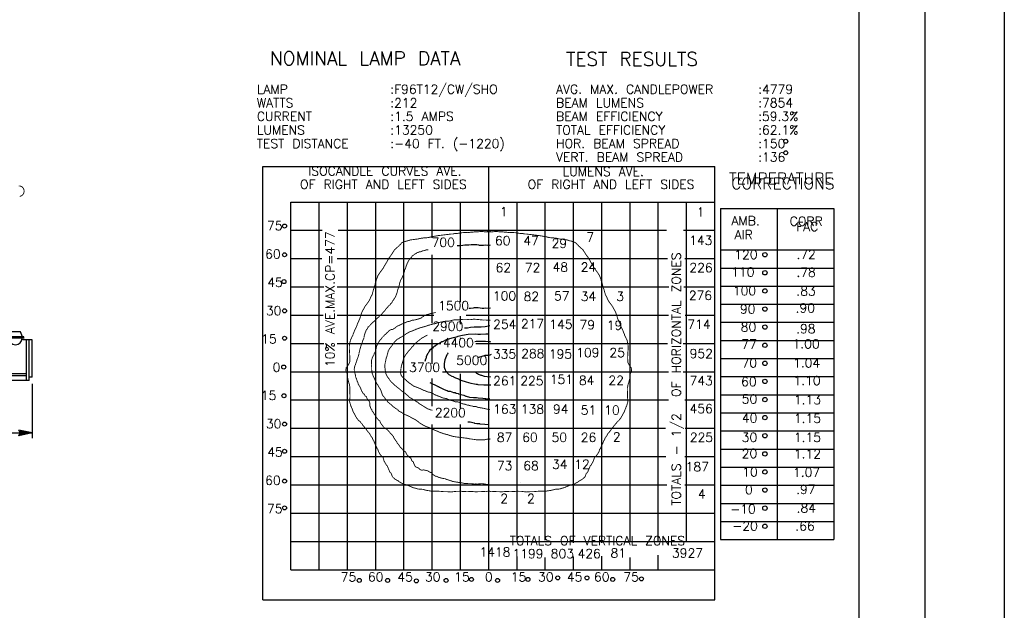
# Model space of a CAD drawing. Extents: x -21 to 1164, y -17 to 483.
# Tile 7 of 14: x 10.01 to 20.89, y -3.67 to 2.85. Entities that reach past the tile are written whole.
import ezdxf
from ezdxf.enums import TextEntityAlignment as Align

# ---------------------------------------------------------------- set-up
doc = ezdxf.new("R2010")
doc.units = 0
doc.header["$MEASUREMENT"] = 0
doc.layers.add('OUTLINE', color=7, linetype='CONTINUOUS')
doc.styles.add('TXT_SHX', font='txt.shx')

# ---------------------------------------------------------------- blocks, each defined once
blk = doc.blocks.new('LT3')
at = {"layer": 'OUTLINE', "color": 24, "linetype": 'CONTINUOUS'}
for p, q in [((0, 0), (-0.0015, 0.00032)), ((-0.00135, 0), (-0.0015, 0.00032)), ((0, 0), (-0.0015, -0.00032)), ((-0.0015, -0.00032), (-0.00135, 0)), ((-0.00039, 0), (-0.00136, 0.00021)), ((-0.00127, 0), (-0.00136, 0.00021)), ((-0.00039, 0), (-0.00136, -0.00021)), ((-0.00136, -0.00021), (-0.00127, 0)), ((-0.00076, 0), (-0.00123, 0.00009)), ((-0.00119, 0), (-0.00123, 0.00009)), ((-0.00076, 0), (-0.00123, -0.0001)), ((-0.00123, -0.0001), (-0.00119, 0))]:
    blk.add_line(p, q, dxfattribs=at)

msp = doc.modelspace()

# ---------------------------------------------------------------- linework, layer by layer
at = {"layer": 'OUTLINE', "color": 7, "linetype": 'CONTINUOUS'}
for p, q in [((20.895, -16.742), (20.895, 13.258)), ((20.02, -15.742), (20.02, 12.258)), ((19.29, -15.18), (19.29, 11.693)), ((12.695, -3.554), (12.695, 1.233)), ((12.695, 1.233), (17.694, 1.233)), ((15.194, 0.84), (15.194, 1.233)), ((17.694, -3.554), (17.694, 1.233)), ((13.006, -3.223), (13.006, 0.84)), ((13.006, 0.84), (17.694, 0.84)), ((13.319, -3.223), (13.319, 0.84)), ((13.632, -3.223), (13.632, 0.84)), ((13.944, -3.223), (13.944, 0.84)), ((14.257, -3.223), (14.257, 0.84)), ((14.569, 0.445), (14.569, 0.84)), ((14.882, -0.266), (14.882, 0.84)), ((15.194, -3.223), (15.194, 0.84)), ((15.507, -2.896), (15.507, 0.84)), ((15.819, -2.896), (15.819, 0.84)), ((16.132, -2.924), (16.132, 0.84)), ((16.444, -2.924), (16.444, 0.84)), ((16.757, -2.907), (16.757, 0.84)), ((17.069, -2.913), (17.069, 0.84)), ((17.382, -2.913), (17.382, 0.84)), ((17.755, 0.769), (19.009, 0.769)), ((17.755, 0.769), (17.755, -2.889)), ((18.382, 0.769), (18.382, -2.889)), ((19.009, 0.769), (19.009, -2.889)), ((13.006, 0.528), (13.353, 0.528)), ((13.528, 0.528), (17.16, 0.528)), ((17.349, 0.528), (17.694, 0.528)), ((14.569, -0.497), (14.569, 0.258)), ((17.755, 0.311), (19.009, 0.311)), ((13.006, 0.215), (13.347, 0.215)), ((13.517, 0.215), (17.169, 0.215)), ((17.361, 0.215), (17.694, 0.215)), ((17.755, 0.111), (19.009, 0.111)), ((13.006, -0.097), (13.369, -0.097)), ((13.517, -0.097), (17.185, -0.097)), ((17.35, -0.097), (17.694, -0.097)), ((17.755, -0.089), (19.009, -0.089)), ((17.755, -0.289), (19.009, -0.289)), ((13.006, -0.41), (13.363, -0.41)), ((13.517, -0.41), (14.588, -0.41)), ((14.882, -0.509), (14.882, -0.422)), ((14.944, -0.41), (17.18, -0.41)), ((17.366, -0.41), (17.694, -0.41)), ((17.755, -0.489), (19.009, -0.489)), ((10.054, -0.651), (9.871, -0.651)), ((10.018, -0.594), (9.906, -0.594)), ((10.037, -0.651), (10.018, -0.594)), ((10.054, -0.664), (9.871, -0.664)), ((10.144, -0.684), (10.037, -0.684)), ((10.082, -1.131), (10.082, -0.684)), ((10.113, -1.131), (10.113, -0.684)), ((10.144, -1.095), (10.144, -0.684)), ((13.006, -0.722), (13.369, -0.722)), ((13.517, -0.722), (14.663, -0.722)), ((14.569, -0.946), (14.569, -0.677)), ((14.882, -0.665), (14.882, -0.659)), ((15.05, -0.722), (17.169, -0.722)), ((17.344, -0.722), (17.694, -0.722)), ((17.755, -0.689), (19.009, -0.689)), ((17.755, -0.889), (19.009, -0.889)), ((10.082, -1.058), (9.855, -1.058)), ((10.082, -1.081), (9.855, -1.081)), ((13.006, -1.035), (14.283, -1.035)), ((14.682, -1.035), (17.18, -1.035)), ((14.882, -1.432), (14.882, -1.058)), ((17.344, -1.035), (17.694, -1.035)), ((10.113, -1.131), (9.821, -1.131)), ((10.144, -1.095), (10.113, -1.095)), ((10.144, -1.17), (10.144, -1.768)), ((14.569, -1.414), (14.569, -1.108)), ((17.755, -1.089), (19.009, -1.089)), ((17.755, -1.289), (19.009, -1.289)), ((13.006, -1.347), (17.18, -1.347)), ((17.361, -1.347), (17.694, -1.347)), ((17.755, -1.489), (19.009, -1.489)), ((14.569, -3.223), (14.569, -1.619)), ((14.882, -3.223), (14.882, -1.619)), ((8.374, -1.711), (10.144, -1.711)), ((13.006, -1.66), (17.147, -1.66)), ((17.366, -1.66), (17.694, -1.66)), ((17.755, -1.689), (19.009, -1.689)), ((15.209, -1.78), (15.207, -1.781)), ((17.755, -1.889), (19.009, -1.889)), ((13.006, -1.972), (17.152, -1.972)), ((17.361, -1.972), (17.694, -1.972)), ((17.755, -2.089), (19.009, -2.089)), ((13.006, -2.285), (17.163, -2.285)), ((15.541, -2.258), (15.54, -2.259)), ((17.361, -2.285), (17.694, -2.285)), ((17.755, -2.289), (19.009, -2.289)), ((17.755, -2.489), (19.009, -2.489)), ((13.006, -2.597), (17.694, -2.597)), ((17.755, -2.689), (19.009, -2.689)), ((13.006, -2.91), (17.694, -2.91)), ((17.755, -2.889), (19.009, -2.889)), ((15.507, -3.223), (15.507, -3.077)), ((15.819, -3.223), (15.819, -3.088)), ((16.132, -3.223), (16.132, -3.077)), ((16.444, -3.223), (16.444, -3.072)), ((16.757, -3.223), (16.757, -3.088)), ((17.069, -3.223), (17.069, -3.061)), ((13.006, -3.223), (17.694, -3.223)), ((12.695, -3.554), (17.694, -3.554))]:
    msp.add_line(p, q, dxfattribs=at)
at = {"layer": 'OUTLINE', "color": 7, "linetype": 'CONTINUOUS', "const_width": 0.00984}
for points in [[(9.997, 1.017, -0.051421), (10.007, 1.017, -0.05105), (10.018, 1.015, -0.050377), (10.028, 1.011, -0.049524), (10.037, 1.004, -0.048632), (10.044, 0.996, -0.047836), (10.05, 0.987, -0.047244), (10.054, 0.977, -0.04693), (10.056, 0.966, -0.04693), (10.056, 0.954, -0.047244), (10.054, 0.943, -0.047836), (10.05, 0.933, -0.048632), (10.044, 0.924, -0.049524), (10.037, 0.916, -0.050377), (10.028, 0.91, -0.05105), (10.018, 0.905, -0.051421), (10.008, 0.903, -0.051421)], [(10.054, -0.664, 0.052958), (10.055, -0.664, 0.052312), (10.056, -0.663, 0.05116), (10.057, -0.663, 0.049727), (10.058, -0.662, 0.048264), (10.059, -0.661, 0.046985), (10.059, -0.66, 0.046051), (10.059, -0.658, 0.045561), (10.06, -0.657, 0.045561), (10.059, -0.656, 0.046051), (10.059, -0.655, 0.046985), (10.059, -0.654, 0.048264), (10.058, -0.653, 0.049727), (10.057, -0.652, 0.05116), (10.056, -0.651, 0.052312), (10.055, -0.651, 0.052958), (10.054, -0.651, 0.052958)]]:
    msp.add_lwpolyline(points, format="xyb", dxfattribs=at)
for points in [[(15.216, 0.518), (15.215, 0.516), (15.192, 0.51), (15.169, 0.509), (15.116, 0.515), (15.072, 0.511), (15.063, 0.512), (15.027, 0.509), (15.019, 0.507), (15.002, 0.507), (14.963, 0.502), (14.929, 0.503), (14.896, 0.501), (14.894, 0.499), (14.838, 0.492), (14.811, 0.491), (14.808, 0.489), (14.797, 0.487), (14.77, 0.486), (14.766, 0.485), (14.635, 0.469), (14.583, 0.46), (14.559, 0.457), (14.547, 0.452), (14.54, 0.452), (14.534, 0.449), (14.506, 0.445), (14.477, 0.445), (14.469, 0.442), (14.447, 0.441), (14.445, 0.439), (14.431, 0.437), (14.419, 0.433), (14.326, 0.421), (14.308, 0.414), (14.273, 0.406), (14.271, 0.404), (14.257, 0.401), (14.251, 0.397), (14.245, 0.396), (14.232, 0.389), (14.214, 0.368), (14.207, 0.364), (14.198, 0.352), (14.194, 0.35), (14.172, 0.329), (14.151, 0.312), (14.149, 0.306), (14.129, 0.277), (14.128, 0.272), (14.088, 0.217), (14.081, 0.203), (14.078, 0.201), (14.071, 0.184), (14.052, 0.154), (14.047, 0.143), (14.039, 0.133), (14.029, 0.112), (14.012, 0.089), (13.991, 0.061), (13.967, 0.024), (13.967, 0.021), (13.951, -0.02), (13.95, -0.029), (13.944, -0.045), (13.942, -0.048), (13.936, -0.075), (13.926, -0.111), (13.922, -0.119), (13.904, -0.185), (13.898, -0.195), (13.885, -0.221), (13.879, -0.237), (13.864, -0.262), (13.828, -0.31), (13.793, -0.373), (13.791, -0.378), (13.775, -0.423), (13.772, -0.439), (13.757, -0.474), (13.743, -0.502), (13.739, -0.517), (13.727, -0.548), (13.711, -0.577), (13.707, -0.591), (13.693, -0.622), (13.693, -0.628), (13.679, -0.655), (13.671, -0.675), (13.665, -0.685), (13.654, -0.737), (13.652, -0.765), (13.654, -0.807), (13.655, -0.816), (13.658, -0.874), (13.657, -0.911), (13.657, -0.927), (13.646, -0.953), (13.619, -0.991), (13.617, -0.991), (13.617, -0.999), (13.614, -1.013), (13.616, -1.029), (13.621, -1.043), (13.627, -1.052), (13.631, -1.065), (13.632, -1.08), (13.633, -1.085), (13.632, -1.087), (13.634, -1.093), (13.635, -1.11), (13.64, -1.129), (13.649, -1.164), (13.654, -1.176), (13.657, -1.198), (13.659, -1.202), (13.658, -1.225), (13.66, -1.314), (13.655, -1.364), (13.671, -1.418), (13.676, -1.423), (13.678, -1.434), (13.683, -1.442), (13.694, -1.474), (13.702, -1.489), (13.706, -1.494), (13.734, -1.548), (13.74, -1.553), (13.753, -1.571), (13.76, -1.578), (13.767, -1.581), (13.776, -1.591), (13.78, -1.599), (13.786, -1.606), (13.795, -1.614), (13.802, -1.627), (13.814, -1.638), (13.819, -1.647), (13.831, -1.658), (13.838, -1.67), (13.866, -1.708), (13.876, -1.715), (13.876, -1.718), (13.881, -1.727), (13.886, -1.738), (13.907, -1.767), (13.913, -1.784), (13.925, -1.803), (13.934, -1.828), (13.939, -1.838), (13.944, -1.843), (13.949, -1.859), (13.954, -1.869), (13.959, -1.882), (13.969, -1.895), (13.974, -1.915), (13.991, -1.945), (14.009, -1.967), (14.02, -1.974), (14.025, -1.981), (14.037, -2.022), (14.064, -2.068), (14.071, -2.074), (14.1, -2.142), (14.107, -2.151), (14.115, -2.157), (14.122, -2.176), (14.129, -2.195), (14.143, -2.209), (14.146, -2.209), (14.149, -2.214), (14.156, -2.22), (14.184, -2.237), (14.195, -2.241), (14.2, -2.248), (14.25, -2.276), (14.271, -2.281), (14.288, -2.288), (14.302, -2.291), (14.343, -2.308), (14.352, -2.314), (14.386, -2.322), (14.405, -2.329), (14.435, -2.333), (14.443, -2.332), (14.452, -2.333), (14.466, -2.334), (14.469, -2.336), (14.514, -2.347), (14.54, -2.35), (14.558, -2.354), (14.602, -2.353), (14.661, -2.356), (14.7, -2.36), (14.737, -2.36), (14.777, -2.363), (14.836, -2.356), (14.887, -2.355), (14.902, -2.357), (14.958, -2.36), (14.993, -2.357), (15.049, -2.361), (15.113, -2.359), (15.163, -2.356), (15.173, -2.357), (15.2, -2.352), (15.202, -2.352)], [(15.172, 0.518), (15.173, 0.516), (15.196, 0.51), (15.219, 0.509), (15.272, 0.515), (15.316, 0.511), (15.325, 0.512), (15.361, 0.509), (15.369, 0.507), (15.386, 0.507), (15.425, 0.502), (15.459, 0.503), (15.492, 0.501), (15.494, 0.499), (15.55, 0.492), (15.577, 0.491), (15.58, 0.489), (15.591, 0.487), (15.618, 0.486), (15.622, 0.485), (15.753, 0.469), (15.805, 0.46), (15.829, 0.457), (15.841, 0.452), (15.848, 0.452), (15.854, 0.449), (15.882, 0.445), (15.911, 0.445), (15.919, 0.442), (15.941, 0.441), (15.943, 0.439), (15.957, 0.437), (15.969, 0.433), (16.062, 0.421), (16.08, 0.414), (16.115, 0.406), (16.117, 0.404), (16.131, 0.401), (16.137, 0.397), (16.143, 0.396), (16.156, 0.389), (16.174, 0.368), (16.181, 0.364), (16.19, 0.352), (16.194, 0.35), (16.216, 0.329), (16.237, 0.312), (16.239, 0.306), (16.259, 0.277), (16.26, 0.272), (16.3, 0.217), (16.307, 0.203), (16.31, 0.201), (16.317, 0.184), (16.336, 0.154), (16.341, 0.143), (16.349, 0.133), (16.359, 0.112), (16.376, 0.089), (16.397, 0.061), (16.421, 0.024), (16.421, 0.021), (16.437, -0.02), (16.438, -0.029), (16.444, -0.045), (16.446, -0.048), (16.452, -0.075), (16.462, -0.111), (16.466, -0.119), (16.484, -0.185), (16.49, -0.195), (16.503, -0.221), (16.509, -0.237), (16.524, -0.262), (16.56, -0.31), (16.595, -0.373), (16.597, -0.378), (16.613, -0.423), (16.616, -0.439), (16.631, -0.474), (16.645, -0.502), (16.649, -0.517), (16.661, -0.548), (16.677, -0.577), (16.681, -0.591), (16.695, -0.622), (16.695, -0.628), (16.709, -0.655), (16.717, -0.675), (16.723, -0.685), (16.734, -0.737), (16.736, -0.765), (16.734, -0.807), (16.733, -0.816), (16.73, -0.874), (16.731, -0.911), (16.731, -0.927), (16.742, -0.953), (16.769, -0.991), (16.771, -0.991), (16.771, -0.999), (16.774, -1.013), (16.772, -1.029), (16.767, -1.043), (16.761, -1.052), (16.757, -1.065), (16.756, -1.08), (16.755, -1.085), (16.756, -1.087), (16.754, -1.093), (16.753, -1.11), (16.748, -1.129), (16.739, -1.164), (16.734, -1.176), (16.731, -1.198), (16.729, -1.202), (16.73, -1.225), (16.728, -1.314), (16.733, -1.364), (16.717, -1.418), (16.712, -1.423), (16.71, -1.434), (16.705, -1.442), (16.694, -1.474), (16.686, -1.489), (16.682, -1.494), (16.654, -1.548), (16.648, -1.553), (16.635, -1.571), (16.628, -1.578), (16.621, -1.581), (16.612, -1.591), (16.608, -1.599), (16.602, -1.606), (16.593, -1.614), (16.586, -1.627), (16.574, -1.638), (16.569, -1.647), (16.557, -1.658), (16.55, -1.67), (16.522, -1.708), (16.512, -1.715), (16.512, -1.718), (16.507, -1.727), (16.502, -1.738), (16.481, -1.767), (16.475, -1.784), (16.463, -1.803), (16.454, -1.828), (16.449, -1.838), (16.444, -1.843), (16.439, -1.859), (16.434, -1.869), (16.429, -1.882), (16.419, -1.895), (16.414, -1.915), (16.397, -1.945), (16.379, -1.967), (16.368, -1.974), (16.363, -1.981), (16.351, -2.022), (16.324, -2.068), (16.317, -2.074), (16.288, -2.142), (16.281, -2.151), (16.273, -2.157), (16.266, -2.176), (16.259, -2.195), (16.245, -2.209), (16.242, -2.209), (16.239, -2.214), (16.232, -2.22), (16.204, -2.237), (16.193, -2.241), (16.188, -2.248), (16.138, -2.276), (16.117, -2.281), (16.1, -2.288), (16.086, -2.291), (16.045, -2.308), (16.036, -2.314), (16.002, -2.322), (15.983, -2.329), (15.953, -2.333), (15.945, -2.332), (15.936, -2.333), (15.922, -2.334), (15.919, -2.336), (15.874, -2.347), (15.848, -2.35), (15.83, -2.354), (15.786, -2.353), (15.727, -2.356), (15.688, -2.36), (15.651, -2.36), (15.611, -2.363), (15.552, -2.356), (15.501, -2.355), (15.486, -2.357), (15.43, -2.36), (15.395, -2.357), (15.339, -2.361), (15.275, -2.359), (15.225, -2.356), (15.215, -2.357), (15.188, -2.352), (15.186, -2.352)], [(14.525, 0.313), (14.504, 0.311), (14.49, 0.307), (14.487, 0.304), (14.464, 0.301), (14.458, 0.297), (14.439, 0.29), (14.429, 0.29), (14.416, 0.284), (14.404, 0.281), (14.398, 0.279), (14.395, 0.274), (14.371, 0.262), (14.36, 0.251), (14.347, 0.245), (14.347, 0.242), (14.342, 0.232), (14.332, 0.222), (14.321, 0.215), (14.319, 0.209), (14.305, 0.188), (14.299, 0.172), (14.293, 0.165), (14.293, 0.162), (14.277, 0.121), (14.274, 0.109), (14.265, 0.09), (14.264, 0.079), (14.253, 0.05), (14.249, 0.034), (14.245, 0.023), (14.238, 0.011), (14.237, 0.005), (14.234, -0.002), (14.221, -0.021), (14.209, -0.055), (14.208, -0.064), (14.197, -0.106), (14.189, -0.124), (14.189, -0.126), (14.18, -0.162), (14.163, -0.207), (14.158, -0.216), (14.151, -0.224), (14.146, -0.231), (14.145, -0.239), (14.128, -0.257), (14.128, -0.26), (14.123, -0.27), (14.11, -0.284), (14.107, -0.285), (14.106, -0.291), (14.09, -0.306), (14.085, -0.308), (14.078, -0.32), (14.069, -0.33), (14.06, -0.338), (14.046, -0.359), (14.023, -0.382), (14.02, -0.391), (13.987, -0.418), (13.976, -0.433), (13.966, -0.438), (13.966, -0.44), (13.962, -0.442), (13.921, -0.483), (13.914, -0.486), (13.887, -0.514), (13.883, -0.52), (13.865, -0.539), (13.861, -0.539), (13.862, -0.541), (13.846, -0.568), (13.841, -0.572), (13.825, -0.612), (13.817, -0.639), (13.814, -0.662), (13.803, -0.687), (13.792, -0.722), (13.788, -0.731), (13.779, -0.751), (13.778, -0.762), (13.771, -0.782), (13.76, -0.828), (13.76, -0.835), (13.753, -0.859), (13.744, -0.887), (13.736, -0.906), (13.733, -0.922), (13.723, -0.944), (13.721, -0.955), (13.716, -0.964), (13.711, -0.98), (13.707, -1.004), (13.708, -1.028), (13.721, -1.075), (13.723, -1.093), (13.728, -1.107), (13.731, -1.11), (13.739, -1.139), (13.746, -1.151), (13.751, -1.171), (13.758, -1.181), (13.778, -1.219), (13.789, -1.248), (13.796, -1.257), (13.804, -1.274), (13.815, -1.282), (13.817, -1.282), (13.823, -1.295), (13.828, -1.302), (13.836, -1.308), (13.84, -1.309), (13.853, -1.34), (13.861, -1.352), (13.867, -1.354), (13.874, -1.365), (13.879, -1.379), (13.878, -1.391), (13.88, -1.402), (13.879, -1.413), (13.881, -1.418), (13.883, -1.418), (13.887, -1.432), (13.899, -1.455), (13.902, -1.456), (13.903, -1.464), (13.908, -1.475), (13.916, -1.481), (13.918, -1.485), (13.919, -1.487), (13.926, -1.5), (13.932, -1.505), (13.943, -1.526), (13.956, -1.546), (13.973, -1.565), (13.985, -1.576), (13.989, -1.577), (13.994, -1.591), (14.006, -1.613), (14.027, -1.64), (14.043, -1.657), (14.051, -1.66), (14.057, -1.666), (14.063, -1.668), (14.072, -1.674), (14.116, -1.724), (14.128, -1.735), (14.14, -1.752), (14.147, -1.767), (14.164, -1.794), (14.177, -1.81), (14.181, -1.821), (14.203, -1.848), (14.213, -1.864), (14.224, -1.874), (14.238, -1.891), (14.249, -1.903), (14.271, -1.919), (14.275, -1.924), (14.278, -1.925), (14.278, -1.928), (14.286, -1.946), (14.305, -1.969), (14.322, -1.984), (14.333, -1.988), (14.333, -1.991), (14.343, -2.016), (14.353, -2.028), (14.359, -2.028), (14.368, -2.056), (14.382, -2.082), (14.396, -2.091), (14.404, -2.092), (14.418, -2.1), (14.436, -2.116), (14.456, -2.124), (14.46, -2.122), (14.464, -2.121), (14.473, -2.119), (14.511, -2.128), (14.521, -2.129), (14.522, -2.132), (14.548, -2.146), (14.564, -2.151), (14.57, -2.161), (14.581, -2.173), (14.601, -2.187), (14.621, -2.191), (14.64, -2.202), (14.694, -2.215), (14.713, -2.217), (14.729, -2.225), (14.755, -2.232), (14.761, -2.235), (14.784, -2.242), (14.793, -2.247), (14.799, -2.246), (14.801, -2.248), (14.838, -2.254), (14.849, -2.254), (14.849, -2.256), (14.901, -2.263), (14.92, -2.268), (14.931, -2.269), (14.971, -2.271), (15.008, -2.272), (15.031, -2.275), (15.052, -2.274), (15.077, -2.276), (15.08, -2.274), (15.116, -2.271), (15.128, -2.271), (15.134, -2.274), (15.143, -2.274), (15.164, -2.278), (15.189, -2.281), (15.2, -2.28)], [(14.609, -0.381), (14.591, -0.383), (14.572, -0.39), (14.553, -0.391), (14.526, -0.4), (14.513, -0.401), (14.508, -0.405), (14.482, -0.415), (14.471, -0.425), (14.456, -0.432), (14.455, -0.434), (14.449, -0.441), (14.411, -0.454), (14.392, -0.458), (14.382, -0.462), (14.348, -0.466), (14.315, -0.479), (14.297, -0.481), (14.273, -0.493), (14.258, -0.496), (14.25, -0.502), (14.238, -0.505), (14.237, -0.507), (14.225, -0.511), (14.222, -0.514), (14.213, -0.517), (14.207, -0.521), (14.204, -0.523), (14.19, -0.528), (14.169, -0.54), (14.161, -0.55), (14.145, -0.558), (14.143, -0.561), (14.133, -0.567), (14.11, -0.57), (14.105, -0.575), (14.093, -0.58), (14.086, -0.587), (14.083, -0.593), (14.076, -0.598), (14.072, -0.599), (14.072, -0.603), (14.05, -0.623), (14.04, -0.629), (14.036, -0.637), (14.03, -0.642), (14.027, -0.645), (14.012, -0.66), (14.012, -0.663), (14.007, -0.672), (13.989, -0.69), (13.972, -0.717), (13.966, -0.726), (13.955, -0.75), (13.955, -0.756), (13.952, -0.764), (13.945, -0.799), (13.945, -0.802), (13.937, -0.821), (13.93, -0.828), (13.923, -0.851), (13.914, -0.863), (13.91, -0.875), (13.907, -0.879), (13.899, -0.905), (13.897, -0.909), (13.899, -0.923), (13.896, -0.96), (13.899, -0.98), (13.899, -0.995), (13.899, -1.007), (13.905, -1.05), (13.917, -1.084), (13.961, -1.176), (13.969, -1.184), (13.975, -1.194), (13.978, -1.203), (13.993, -1.223), (13.996, -1.232), (14.001, -1.239), (14.01, -1.266), (14.019, -1.292), (14.031, -1.31), (14.04, -1.317), (14.051, -1.335), (14.066, -1.351), (14.077, -1.368), (14.087, -1.375), (14.089, -1.378), (14.096, -1.384), (14.108, -1.393), (14.138, -1.421), (14.163, -1.439), (14.178, -1.448), (14.186, -1.457), (14.194, -1.46), (14.194, -1.462), (14.201, -1.471), (14.227, -1.482), (14.254, -1.501), (14.27, -1.508), (14.272, -1.509), (14.275, -1.512), (14.289, -1.516), (14.316, -1.53), (14.323, -1.531), (14.33, -1.538), (14.377, -1.561), (14.384, -1.565), (14.386, -1.568), (14.393, -1.571), (14.401, -1.578), (14.417, -1.588), (14.422, -1.595), (14.45, -1.613), (14.459, -1.617), (14.46, -1.62), (14.483, -1.632), (14.493, -1.637), (14.532, -1.651), (14.573, -1.671), (14.581, -1.673), (14.609, -1.686), (14.625, -1.691), (14.657, -1.706), (14.685, -1.715), (14.687, -1.717), (14.736, -1.729), (14.74, -1.73), (14.757, -1.737), (14.799, -1.749), (14.835, -1.755), (14.956, -1.77), (14.986, -1.777), (15.002, -1.778), (15.02, -1.782), (15.029, -1.782), (15.066, -1.788), (15.093, -1.786), (15.148, -1.787), (15.172, -1.781), (15.194, -1.779), (15.206, -1.779)], [(15.213, -0.464), (15.206, -0.466), (15.189, -0.467), (15.159, -0.463), (15.145, -0.463), (15.137, -0.464), (15.075, -0.458), (15.032, -0.454), (14.993, -0.459), (14.97, -0.46), (14.968, -0.458), (14.954, -0.456), (14.937, -0.456), (14.907, -0.456), (14.876, -0.461), (14.857, -0.462), (14.855, -0.462), (14.808, -0.462), (14.76, -0.474), (14.745, -0.476), (14.714, -0.477), (14.679, -0.483), (14.675, -0.485), (14.662, -0.486), (14.657, -0.488), (14.641, -0.492), (14.634, -0.492), (14.629, -0.495), (14.593, -0.506), (14.587, -0.506), (14.571, -0.51), (14.564, -0.512), (14.547, -0.516), (14.539, -0.52), (14.53, -0.521), (14.489, -0.535), (14.436, -0.549), (14.418, -0.556), (14.395, -0.565), (14.391, -0.565), (14.39, -0.567), (14.353, -0.582), (14.351, -0.584), (14.347, -0.583), (14.339, -0.588), (14.333, -0.588), (14.307, -0.601), (14.293, -0.61), (14.288, -0.611), (14.265, -0.628), (14.233, -0.648), (14.207, -0.662), (14.199, -0.669), (14.184, -0.675), (14.165, -0.693), (14.148, -0.711), (14.142, -0.721), (14.137, -0.725), (14.135, -0.731), (14.132, -0.733), (14.121, -0.751), (14.113, -0.758), (14.099, -0.778), (14.096, -0.78), (14.096, -0.782), (14.083, -0.805), (14.082, -0.813), (14.073, -0.843), (14.066, -0.871), (14.061, -0.882), (14.055, -0.91), (14.047, -0.948), (14.044, -0.971), (14.046, -0.993), (14.05, -1.01), (14.05, -1.021), (14.053, -1.036), (14.054, -1.041), (14.057, -1.059), (14.074, -1.091), (14.081, -1.099), (14.087, -1.11), (14.093, -1.116), (14.096, -1.123), (14.11, -1.14), (14.118, -1.15), (14.125, -1.154), (14.125, -1.156), (14.152, -1.182), (14.205, -1.224), (14.209, -1.227), (14.214, -1.23), (14.225, -1.242), (14.257, -1.264), (14.262, -1.267), (14.284, -1.288), (14.299, -1.298), (14.303, -1.304), (14.308, -1.307), (14.31, -1.312), (14.325, -1.323), (14.345, -1.332), (14.354, -1.34), (14.366, -1.347), (14.383, -1.356), (14.387, -1.361), (14.394, -1.363), (14.396, -1.366), (14.407, -1.371), (14.425, -1.387), (14.438, -1.395), (14.443, -1.399), (14.447, -1.4), (14.521, -1.446), (14.532, -1.448), (14.546, -1.455), (14.563, -1.458), (14.571, -1.462)], [(14.516, -0.63), (14.511, -0.632), (14.506, -0.636), (14.484, -0.646), (14.475, -0.653), (14.452, -0.664), (14.432, -0.681), (14.425, -0.687), (14.406, -0.7), (14.402, -0.706), (14.395, -0.71), (14.376, -0.726), (14.36, -0.749), (14.353, -0.756), (14.347, -0.759), (14.345, -0.76), (14.344, -0.765), (14.313, -0.802), (14.308, -0.805), (14.292, -0.827), (14.271, -0.853), (14.27, -0.858), (14.261, -0.874), (14.255, -0.881), (14.25, -0.901), (14.247, -0.908), (14.246, -0.916), (14.232, -0.958), (14.226, -0.982), (14.218, -1.044), (14.221, -1.058), (14.227, -1.076), (14.236, -1.09), (14.246, -1.098), (14.246, -1.1), (14.255, -1.105), (14.257, -1.108), (14.259, -1.11), (14.264, -1.113), (14.274, -1.124), (14.282, -1.129), (14.284, -1.132), (14.286, -1.132), (14.288, -1.136), (14.295, -1.142), (14.297, -1.142), (14.299, -1.146), (14.302, -1.147), (14.309, -1.156), (14.313, -1.157), (14.317, -1.161), (14.32, -1.161), (14.323, -1.165), (14.328, -1.167), (14.342, -1.179), (14.346, -1.18), (14.349, -1.184), (14.351, -1.184), (14.365, -1.194), (14.411, -1.211), (14.442, -1.224), (14.475, -1.241), (14.49, -1.245), (14.497, -1.247), (14.508, -1.253), (14.529, -1.26), (14.546, -1.263), (14.559, -1.268), (14.563, -1.27), (14.569, -1.273), (14.573, -1.273), (14.592, -1.286), (14.6, -1.29), (14.603, -1.29), (14.608, -1.294), (14.623, -1.297), (14.627, -1.301), (14.639, -1.304), (14.641, -1.307), (14.65, -1.309), (14.681, -1.322), (14.694, -1.326), (14.726, -1.331), (14.734, -1.336), (14.751, -1.341), (14.773, -1.351), (14.791, -1.354), (14.817, -1.365), (14.827, -1.368), (14.851, -1.366), (14.853, -1.368), (14.87, -1.373), (14.892, -1.384), (14.898, -1.385), (14.899, -1.387), (14.92, -1.393), (14.93, -1.393), (14.953, -1.402), (14.965, -1.405), (14.972, -1.405), (14.993, -1.411), (15.002, -1.413), (15.012, -1.414), (15.023, -1.418), (15.055, -1.42), (15.063, -1.425), (15.086, -1.43), (15.149, -1.441), (15.172, -1.447), (15.176, -1.449), (15.196, -1.451), (15.208, -1.454)]]:
    msp.add_lwpolyline(points, dxfattribs=at)
at = {"layer": 'OUTLINE', "color": 7, "linetype": 'CONTINUOUS'}
for points in [[(15.209, 0.364), (15.2, 0.361), (15.185, 0.359), (15.158, 0.362), (15.136, 0.359), (15.107, 0.36), (15.09, 0.359), (15.085, 0.362), (15.064, 0.368), (15.001, 0.368), (14.973, 0.365), (14.93, 0.364), (14.887, 0.357), (14.844, 0.356)], [(15.214, -0.334), (15.197, -0.336), (15.162, -0.334), (15.141, -0.335), (15.121, -0.335), (15.078, -0.329), (15.05, -0.329), (15.031, -0.329), (15.022, -0.332), (14.993, -0.336), (14.975, -0.336)], [(15.206, -0.528), (15.156, -0.538), (15.109, -0.542), (15.044, -0.542), (15.037, -0.541), (15.033, -0.543), (14.991, -0.546), (14.96, -0.552), (14.926, -0.553)], [(15.196, -0.614), (15.191, -0.615), (15.181, -0.618), (15.16, -0.619), (15.104, -0.625), (15.072, -0.624), (15.049, -0.621), (14.968, -0.622), (14.904, -0.633), (14.854, -0.647), (14.846, -0.648), (14.834, -0.654), (14.806, -0.659), (14.801, -0.662), (14.76, -0.673), (14.752, -0.676), (14.724, -0.684), (14.684, -0.703), (14.674, -0.706), (14.654, -0.72), (14.638, -0.726), (14.626, -0.732), (14.6, -0.751), (14.594, -0.753), (14.588, -0.759), (14.581, -0.762), (14.572, -0.773), (14.564, -0.779), (14.559, -0.781), (14.556, -0.786), (14.544, -0.797), (14.535, -0.809), (14.524, -0.829), (14.517, -0.837), (14.503, -0.87), (14.501, -0.874), (14.497, -0.891), (14.494, -0.896), (14.489, -0.92)], [(15.216, -0.708), (15.209, -0.706), (15.199, -0.706), (15.196, -0.704), (15.159, -0.7), (15.145, -0.702), (15.054, -0.702), (15.039, -0.705)], [(14.746, -0.827), (14.741, -0.83), (14.738, -0.841), (14.732, -0.848), (14.71, -0.902), (14.7, -0.945), (14.701, -0.983), (14.706, -0.995), (14.71, -1.006), (14.713, -1.01), (14.716, -1.023), (14.721, -1.03), (14.726, -1.033), (14.729, -1.039), (14.734, -1.042), (14.735, -1.046), (14.754, -1.065), (14.759, -1.068), (14.785, -1.082), (14.8, -1.088), (14.804, -1.092), (14.81, -1.093), (14.827, -1.102), (14.858, -1.114), (14.863, -1.118), (14.868, -1.119), (14.874, -1.124), (14.895, -1.131), (14.898, -1.132), (14.934, -1.143), (14.945, -1.145), (14.97, -1.154), (14.997, -1.161), (15.038, -1.167), (15.054, -1.171), (15.061, -1.171), (15.065, -1.173), (15.074, -1.175), (15.14, -1.18), (15.157, -1.179), (15.217, -1.179)], [(15.219, -0.845), (15.207, -0.85), (15.19, -0.854), (15.165, -0.855), (15.151, -0.857), (15.133, -0.863), (15.093, -0.873), (15.085, -0.878), (15.077, -0.879)], [(15.046, -1.039), (15.052, -1.043), (15.057, -1.049), (15.068, -1.054), (15.08, -1.062), (15.107, -1.071), (15.115, -1.072), (15.145, -1.083), (15.178, -1.088), (15.208, -1.09), (15.213, -1.089)], [(14.544, -1.154), (14.551, -1.157), (14.563, -1.164), (14.581, -1.171), (14.59, -1.177), (14.629, -1.194), (14.631, -1.197), (14.639, -1.199), (14.651, -1.204), (14.693, -1.227), (14.718, -1.238), (14.736, -1.243), (14.747, -1.248), (14.768, -1.25), (14.805, -1.264), (14.823, -1.266), (14.834, -1.271), (14.838, -1.271), (14.857, -1.277), (14.86, -1.278), (14.885, -1.287), (14.918, -1.295), (14.94, -1.303), (14.945, -1.306), (14.983, -1.314), (15.027, -1.319), (15.059, -1.319), (15.078, -1.323), (15.13, -1.327), (15.156, -1.331), (15.158, -1.331), (15.17, -1.333), (15.207, -1.329)], [(14.963, -1.589), (14.988, -1.589), (15.018, -1.595), (15.031, -1.601), (15.038, -1.602), (15.062, -1.607), (15.093, -1.607), (15.096, -1.609), (15.151, -1.615), (15.195, -1.617)]]:
    msp.add_lwpolyline(points, dxfattribs=at)
for centre, radius in [((18.478, 1.511), 0.022), ((18.478, 1.384), 0.022), ((12.936, 0.575), 0.022), ((12.936, 0.257), 0.022), ((18.247, 0.258), 0.024), ((18.247, 0.058), 0.024), ((12.93, -0.039), 0.022), ((18.247, -0.142), 0.024), ((18.247, -0.342), 0.024), ((12.936, -0.362), 0.022), ((18.247, -0.542), 0.024), ((12.936, -0.664), 0.022), ((18.247, -0.742), 0.024), ((12.927, -0.983), 0.022), ((18.247, -0.942), 0.024), ((18.247, -1.142), 0.024), ((12.93, -1.3), 0.022), ((18.247, -1.342), 0.024), ((18.247, -1.542), 0.024), ((12.936, -1.613), 0.022), ((18.247, -1.742), 0.024), ((12.936, -1.914), 0.022), ((18.247, -1.942), 0.024), ((18.247, -2.142), 0.024), ((12.936, -2.243), 0.022), ((18.247, -2.342), 0.024), ((12.936, -2.539), 0.022), ((18.247, -2.542), 0.024), ((18.247, -2.742), 0.024), ((13.763, -3.34), 0.022), ((14.076, -3.34), 0.022), ((14.394, -3.345), 0.022), ((14.723, -3.34), 0.022), ((15.003, -3.329), 0.022), ((15.291, -3.34), 0.022), ((15.628, -3.329), 0.022), ((15.957, -3.312), 0.022), ((16.28, -3.312), 0.022), ((16.565, -3.329), 0.022), ((16.883, -3.323), 0.022)]:
    msp.add_circle(centre, radius, dxfattribs=at)
msp.add_arc((9.961, -0.661), 0.0751, 183.6413, 357.8865, dxfattribs=at)

# ---------------------------------------------------------------- block references
at = {"layer": 'OUTLINE', "linetype": 'CONTINUOUS', "xscale": 96, "yscale": 96, "zscale": 96}
msp.add_blockref('LT3', (10.144, -1.711), dxfattribs=at)

# ---------------------------------------------------------------- texts
at = {"layer": 'OUTLINE', "color": 7, "linetype": 'CONTINUOUS', "style": 'TXT_SHX'}
for s, height, p in [('NOMINAL LAMP DATA', 0.15, (13.827, 2.353)), ('TEST RESULTS', 0.15, (16.778, 2.346)), ('ISOCANDLE CURVES AVE.', 0.1, (14.046, 1.132)), ('LUMENS AVE.', 0.1, (16.46, 1.127)), ('TEMPERATURE', 0.125, (18.428, 1.038)), ('CORRECTIONS', 0.125, (18.446, 0.983)), ('OF RIGHT AND LEFT SIDES', 0.1, (14.029, 0.985)), ('OF RIGHT AND LEFT SIDES', 0.1, (16.546, 0.985)), ('1', 0.1, (15.36, 0.682)), ('1', 0.1, (17.536, 0.679)), ('AMB.', 0.1, (18.034, 0.584)), ('CORR', 0.1, (18.704, 0.578)), ('FAC', 0.1, (18.715, 0.519)), ('700', 0.1, (14.691, 0.344)), ('60', 0.1, (15.349, 0.364)), ('47', 0.1, (15.662, 0.364)), ('7', 0.1, (16.316, 0.402)), ('143', 0.1, (17.538, 0.366)), ('AIR', 0.1, (18.013, 0.428)), ('29', 0.1, (15.975, 0.333)), ('120', 0.1, (18.038, 0.21)), ('.72', 0.1, (18.703, 0.212)), ('62', 0.1, (15.355, 0.065)), ('72', 0.1, (15.678, 0.065)), ('48', 0.1, (15.985, 0.071)), ('24', 0.1, (16.297, 0.071)), ('226', 0.1, (17.541, 0.065)), ('110', 0.1, (18.004, 0.017)), ('.78', 0.1, (18.703, 0.014)), ('100', 0.1, (18.022, -0.189)), ('.83', 0.1, (18.702, -0.193)), ('100', 0.1, (15.369, -0.247)), ('82', 0.1, (15.665, -0.253)), ('57', 0.1, (16.002, -0.247)), ('34', 0.1, (16.297, -0.253)), ('3', 0.1, (16.646, -0.253)), ('276', 0.1, (17.535, -0.242)), ('1500', 0.1, (14.806, -0.355)), ('90', 0.1, (18.057, -0.391)), ('.90', 0.1, (18.694, -0.38)), ('2900', 0.1, (14.741, -0.584)), ('254', 0.1, (15.371, -0.56)), ('217', 0.1, (15.678, -0.555)), ('145', 0.1, (15.992, -0.56)), ('79', 0.1, (16.283, -0.566)), ('19', 0.1, (16.585, -0.571)), ('714', 0.1, (17.519, -0.56)), ('80', 0.1, (18.066, -0.591)), ('.98', 0.1, (18.7, -0.61)), ('4400', 0.1, (14.858, -0.764)), ('77', 0.1, (18.073, -0.78)), ('1.00', 0.1, (18.703, -0.777)), ('5000', 0.1, (15.006, -0.959)), ('335', 0.1, (15.369, -0.889)), ('288', 0.1, (15.681, -0.884)), ('195', 0.1, (15.987, -0.889)), ('109', 0.1, (16.29, -0.873)), ('25', 0.1, (16.614, -0.873)), ('952', 0.1, (17.544, -0.884)), ('3700', 0.1, (14.485, -1.037)), ('70', 0.1, (18.076, -0.987)), ('1.04', 0.1, (18.709, -0.987)), ('261', 0.1, (15.371, -1.185)), ('225', 0.1, (15.671, -1.185)), ('151', 0.1, (15.997, -1.169)), ('84', 0.1, (16.276, -1.18)), ('22', 0.1, (16.603, -1.18)), ('743', 0.1, (17.543, -1.185)), ('1.10', 0.1, (18.713, -1.182)), ('60', 0.1, (18.07, -1.194)), ('50', 0.1, (18.077, -1.385)), ('1.13', 0.1, (18.718, -1.393)), ('163', 0.1, (15.371, -1.498)), ('138', 0.1, (15.677, -1.498)), ('94', 0.1, (15.989, -1.498)), ('51', 0.1, (16.297, -1.509)), ('10', 0.1, (16.556, -1.509)), ('456', 0.1, (17.543, -1.492)), ('2200', 0.1, (14.769, -1.536)), ('40', 0.1, (18.079, -1.595)), ('1.15', 0.1, (18.718, -1.599)), ('87', 0.1, (15.369, -1.81)), ('60', 0.1, (15.65, -1.81)), ('50', 0.1, (15.974, -1.81)), ('26', 0.1, (16.297, -1.81)), ('2', 0.1, (16.609, -1.805)), ('225', 0.1, (17.546, -1.81)), ('30', 0.1, (18.077, -1.81)), ('1.15', 0.1, (18.718, -1.81)), ('20', 0.1, (18.077, -1.988)), ('1.12', 0.1, (18.718, -1.992)), ('73', 0.1, (15.37, -2.123)), ('68', 0.1, (15.662, -2.123)), ('34', 0.1, (15.98, -2.107)), ('12', 0.1, (16.225, -2.107)), ('187', 0.1, (17.5, -2.134)), ('10', 0.1, (18.083, -2.191)), ('1.07', 0.1, (18.708, -2.195)), ('0', 0.1, (18.071, -2.388)), ('.97', 0.1, (18.7, -2.384)), ('2', 0.1, (15.364, -2.485)), ('2', 0.1, (15.661, -2.485)), ('4', 0.1, (17.549, -2.436)), ('-10', 0.1, (18.005, -2.602)), ('.84', 0.1, (18.705, -2.59)), ('-20', 0.1, (18.028, -2.789)), ('.66', 0.1, (18.691, -2.789)), ('TOTALS OF VERTICAL ZONES', 0.1, (16.395, -2.951)), ('1418', 0.1, (15.263, -3.077)), ('1199', 0.1, (15.628, -3.094)), ('803', 0.1, (16.008, -3.094)), ('426', 0.1, (16.304, -3.094)), ('81', 0.1, (16.626, -3.088)), ('3927', 0.1, (17.392, -3.088)), ('75', 0.1, (13.643, -3.351)), ('60', 0.1, (13.944, -3.351)), ('45', 0.1, (14.269, -3.351)), ('30', 0.1, (14.575, -3.351)), ('15', 0.1, (14.898, -3.351)), ('0', 0.1, (15.194, -3.351)), ('15', 0.1, (15.523, -3.351)), ('30', 0.1, (15.825, -3.351)), ('45', 0.1, (16.144, -3.351)), ('60', 0.1, (16.444, -3.351)), ('75', 0.1, (16.768, -3.351))]:
    msp.add_text(s, height=height, dxfattribs=at).set_placement(p, align=Align.CENTER)
for s, p in [('LAMP', (12.63, 2.036)), (':F96T12/CW/SHO', (14.105, 2.036)), ('AVG. MAX. CANDLEPOWER', (15.938, 2.036)), (':4779', (18.173, 2.036)), ('WATTS', (12.63, 1.886)), (':212', (14.105, 1.886)), ('BEAM LUMENS', (15.938, 1.886)), (':7854', (18.173, 1.886)), ('CURRENT', (12.63, 1.736)), (':1.5 AMPS', (14.105, 1.736)), ('BEAM EFFICIENCY', (15.938, 1.736)), (':59.3%', (18.173, 1.736)), ('LUMENS', (12.63, 1.586)), (':13250', (14.105, 1.586)), ('TOTAL EFFICIENCY', (15.938, 1.586)), (':62.1%', (18.173, 1.586)), ('TEST DISTANCE', (12.63, 1.436)), (':-40 FT. (-1220)', (14.105, 1.436)), ('HOR. BEAM SPREAD', (15.938, 1.436)), (':150', (18.173, 1.436)), ('VERT. BEAM SPREAD', (15.938, 1.286)), (':136', (18.173, 1.286))]:
    msp.add_text(s, height=0.1, dxfattribs=at).set_placement(p)
for s, p in [('75', (12.914, 0.528)), ('60', (12.893, 0.215)), ('45', (12.917, -0.097)), ('30', (12.902, -0.41)), ('15', (12.85, -0.722)), ('0', (12.891, -1.035)), ('15', (12.846, -1.347)), ('30', (12.902, -1.66)), ('45', (12.917, -1.972)), ('60', (12.893, -2.285)), ('75', (12.914, -2.597))]:
    msp.add_text(s, height=0.1, dxfattribs=at).set_placement(p, align=Align.RIGHT)
msp.add_text('10% AVE.MAX.CP=477', height=0.1, rotation=90, dxfattribs=at).set_placement((13.489, -0.983))
msp.add_text('TOTALS - 1/2  OF HORIZONTAL ZONES', height=0.1, rotation=90, dxfattribs=at).set_placement((17.317, -1.116), align=Align.CENTER)

doc.saveas('drawing.dxf')
